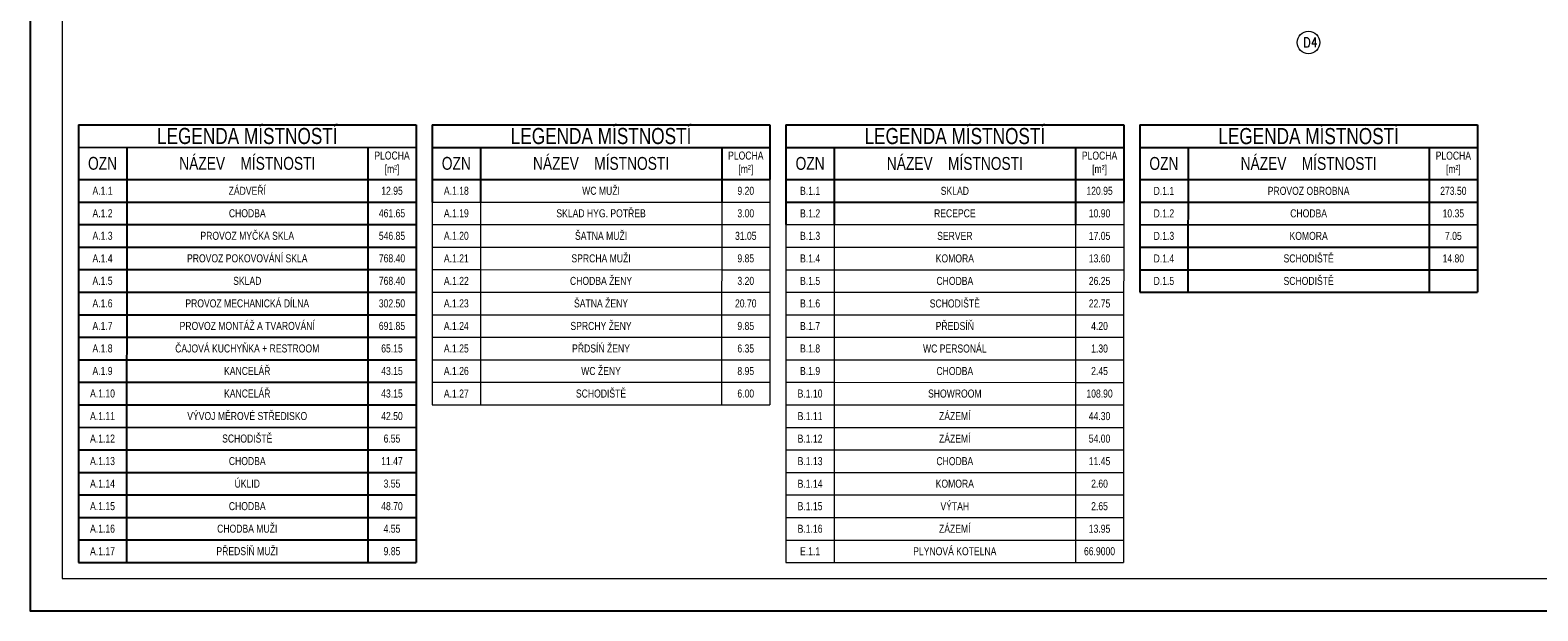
# Model space of a CAD drawing. Header units: millimetres. Extents: x 886281 to 2603493, y -207328 to 3107.
# Tile 1 of 24: x 886281 to 933159, y -196108 to -178065. Entities that reach past the tile are written whole.
import ezdxf

# ---------------------------------------------------------------- set-up
doc = ezdxf.new("R2010")
doc.units = ezdxf.units.MM
doc.header["$LTSCALE"] = 15
doc.layers.add('AA_FORMÁTY NETISK', color=40, linetype='Continuous', plot=False)
for name, color, linetype, lineweight in [('AA_FORMÁTY TISK', 7, 'Continuous', 15), ('AA_Tabulky místností', 4, 'Continuous', 13), ('ZTI-kan_st_destova', 71, 'Continuous', 50)]:
    doc.layers.add(name, color=color, linetype=linetype, lineweight=lineweight)
doc.styles.add('Popis', font='simplex.shx', dxfattribs={"width": 0.85, "height": 150})
doc.styles.get("Standard").update_dxf_attribs({"font": 'ic-simplex.shx', "width": 0.8})

# ---------------------------------------------------------------- blocks, each defined once
blk = doc.blocks.new('*T229')
at = {"layer": 'AA_Tabulky místností', "color": 0, "linetype": 'ByBlock', "lineweight": -2}
for p, q in [((0, 0), (1500, 0)), ((0, 0), (0, -700)), ((1500, 0), (9000, -1)), ((9000, -1), (10500, -1)), ((10500, -1), (10500, -701)), ((0, -700), (1500, -700)), ((0, -700), (0, -1700)), ((1500, -700), (9000, -701)), ((1500, -700), (1500, -1700)), ((9000, -701), (10500, -701)), ((9000, -701), (9000, -1701)), ((10500, -701), (10500, -1701)), ((0, -1700), (1500, -1700)), ((0, -1700), (0, -2400)), ((1500, -1700), (9000, -1701)), ((1500, -1700), (1500, -2400)), ((9000, -1701), (10500, -1701)), ((9000, -1701), (9000, -2401)), ((10500, -1701), (10500, -2401)), ((0, -2400), (1500, -2400)), ((0, -2400), (0, -3100)), ((1500, -2400), (9000, -2401)), ((1500, -2400), (1500, -3100)), ((9000, -2401), (10500, -2401)), ((9000, -2401), (9000, -3101))]:
    blk.add_line(p, q, dxfattribs=at)
at = {"layer": 'AA_Tabulky místností', "color": 0, "linetype": 'ByBlock'}
for p, q in [((10500, -2401), (10500, -3101)), ((0, -3100), (1500, -3100)), ((0, -3100), (0, -3800)), ((1500, -3100), (9000, -3101)), ((1500, -3100), (1500, -3800)), ((9000, -3101), (10500, -3101)), ((9000, -3101), (9000, -3801)), ((10500, -3101), (10500, -3801)), ((0, -3800), (1500, -3800)), ((0, -3800), (0, -4500)), ((1500, -3800), (9000, -3801)), ((1500, -3800), (1500, -4500)), ((9000, -3801), (10500, -3801)), ((9000, -3801), (9000, -4501)), ((10500, -3801), (10500, -4501)), ((0, -4500), (-1, -5200)), ((0, -4500), (1500, -4500)), ((1500, -4500), (1499, -5200)), ((1500, -4500), (9000, -4501)), ((9000, -4501), (8999, -5201)), ((9000, -4501), (10500, -4501)), ((10500, -4501), (10499, -5201)), ((-1, -5200), (1499, -5200)), ((-1, -5200), (-1, -5900)), ((1499, -5200), (8999, -5201)), ((1499, -5200), (1499, -5900)), ((8999, -5201), (10499, -5201)), ((8999, -5201), (8999, -5901)), ((10499, -5201), (10499, -5901)), ((-1, -5900), (1499, -5900)), ((-1, -5900), (-1, -6600)), ((1499, -5900), (8999, -5901)), ((1499, -5900), (1499, -6600)), ((8999, -5901), (10499, -5901)), ((8999, -5901), (8999, -6601)), ((10499, -5901), (10499, -6601)), ((-1, -6600), (1499, -6600)), ((-1, -6600), (-1, -7300)), ((1499, -6600), (8999, -6601)), ((1499, -6600), (1499, -7300)), ((8999, -6601), (10499, -6601)), ((8999, -6601), (8999, -7301)), ((10499, -6601), (10499, -7301)), ((-1, -7300), (1499, -7300)), ((-1, -7300), (-1, -8000)), ((1499, -7300), (8999, -7301)), ((1499, -7300), (1499, -8000)), ((8999, -7301), (10499, -7301)), ((8999, -7301), (8999, -8001)), ((10499, -7301), (10499, -8001)), ((-1, -8000), (1499, -8000)), ((-1, -8000), (-1, -8700)), ((1499, -8000), (8999, -8001)), ((1499, -8000), (1499, -8700)), ((8999, -8001), (10499, -8001)), ((8999, -8001), (8999, -8701)), ((10499, -8001), (10499, -8701)), ((-1, -8700), (1499, -8700)), ((-1, -8700), (-1, -9400)), ((1499, -8700), (8999, -8701)), ((1499, -8700), (1499, -9400)), ((8999, -8701), (10499, -8701)), ((8999, -8701), (8999, -9401)), ((10499, -8701), (10499, -9401)), ((-1, -9400), (1499, -9400)), ((-1, -9400), (-1, -10100)), ((1499, -9400), (8999, -9401)), ((1499, -9400), (1499, -10100)), ((8999, -9401), (10499, -9401)), ((8999, -9401), (8999, -10101)), ((10499, -9401), (10499, -10101)), ((-1, -10100), (1499, -10100)), ((-1, -10100), (-1, -10800)), ((1499, -10100), (8999, -10101)), ((1499, -10100), (1499, -10800)), ((8999, -10101), (10499, -10101)), ((8999, -10101), (8999, -10801)), ((10499, -10101), (10499, -10801)), ((-1, -10800), (1499, -10800)), ((-1, -10800), (-1, -11500)), ((1499, -10800), (8999, -10801)), ((1499, -10800), (1499, -11500)), ((8999, -10801), (10499, -10801)), ((8999, -10801), (8999, -11501)), ((10499, -10801), (10499, -11501)), ((-1, -11500), (1499, -11500)), ((-1, -11500), (-1, -12200)), ((1499, -11500), (8999, -11501)), ((1499, -11500), (1499, -12200)), ((8999, -11501), (10499, -11501)), ((8999, -11501), (8999, -12201)), ((10499, -11501), (10499, -12201)), ((-1, -12200), (1499, -12200)), ((-1, -12200), (-1, -12900)), ((1499, -12200), (8999, -12201)), ((1499, -12200), (1499, -12900)), ((8999, -12201), (10499, -12201)), ((8999, -12201), (8999, -12901)), ((10499, -12201), (10499, -12901)), ((-1, -12900), (1499, -12900)), ((-1, -12900), (-1, -13600)), ((1499, -12900), (8999, -12901)), ((1499, -12900), (1499, -13600)), ((8999, -12901), (10499, -12901)), ((8999, -12901), (8999, -13601)), ((10499, -12901), (10499, -13601)), ((-1, -13600), (1499, -13600)), ((1499, -13600), (8999, -13601)), ((8999, -13601), (10499, -13601))]:
    blk.add_line(p, q, dxfattribs=at)
at = {"layer": 'AA_Tabulky místností', "attachment_point": 5, "rotation": 359.9944}
for s, insert, char_height, width in [('LEGEND{\\Fc:\\program files\\ab studio\\cadkonplus 2018\\2018\\fonts\\ic-simplex|c238;A} MÍSTNOSTÍ', (5250, -351), 500, 10497), ('NÁZEV    MÍSTNOSTI', (5250, -1201), 400, 7497), ('PLOCHA [m²]', (9750, -1201), 250, 1497), ('OZN', (750, -1200), 400, 1497), ('B.1.1', (750, -2050), 250, 1497), ('SKLAD', (5250, -2051), 250, 7497), ('120.95', (9750, -2051), 250, 1497), ('B.1.2', (750, -2750), 250, 1497), ('RECEPCE', (5250, -2751), 250, 7497), ('10.90', (9750, -2751), 250, 1497), ('B.1.3', (750, -3450), 250, 1497), ('SERVER', (5250, -3451), 250, 7497), ('17.05', (9750, -3451), 250, 1497), ('B.1.4', (750, -4150), 250, 1497), ('KOMORA', (5250, -4151), 250, 7497), ('13.60', (9750, -4151), 250, 1497), ('B.1.5', (750, -4850), 250, 1497), ('CHODBA', (5250, -4851), 250, 7497), ('26.25', (9750, -4851), 250, 1497), ('B.1.6', (749, -5550), 250, 1497), ('SCHODIŠTĚ', (5249, -5551), 250, 7497), ('22.75', (9749, -5551), 250, 1497), ('B.1.7', (749, -6250), 250, 1497), ('PŘEDSÍŇ', (5249, -6251), 250, 7497), ('4.20', (9749, -6251), 250, 1497), ('B.1.8', (749, -6950), 250, 1497), ('WC PERSONÁL', (5249, -6951), 250, 7497), ('1.30', (9749, -6951), 250, 1497), ('B.1.9', (749, -7650), 250, 1497), ('CHODBA', (5249, -7651), 250, 7497), ('2.45', (9749, -7651), 250, 1497), ('B.1.10', (749, -8350), 250, 1497), ('SHOWROOM', (5249, -8351), 250, 7497), ('108.90', (9749, -8351), 250, 1497), ('B.1.11', (749, -9050), 250, 1497), ('ZÁZEMÍ', (5249, -9051), 250, 7497), ('44.30', (9749, -9051), 250, 1497), ('B.1.12', (749, -9750), 250, 1497), ('ZÁZEMÍ', (5249, -9751), 250, 7497), ('54.00', (9749, -9751), 250, 1497), ('B.1.13', (749, -10450), 250, 1497), ('CHODBA', (5249, -10451), 250, 7497), ('11.45', (9749, -10451), 250, 1497), ('B.1.14', (749, -11150), 250, 1497), ('KOMORA', (5249, -11151), 250, 7497), ('2.60', (9749, -11151), 250, 1497), ('B.1.15', (749, -11850), 250, 1497), ('VÝTAH', (5249, -11851), 250, 7497), ('2.65', (9749, -11851), 250, 1497), ('B.1.16', (749, -12550), 250, 1497), ('ZÁZEMÍ', (5249, -12551), 250, 7497), ('13.95', (9749, -12551), 250, 1497), ('E.1.1', (749, -13250), 250, 1497), ('PLYNOVÁ KOTELNA', (5249, -13251), 250, 7497), ('66.9000', (9749, -13251), 250, 1497)]:
    blk.add_mtext(s, dxfattribs=dict(at, insert=insert, char_height=char_height, width=width))
blk = doc.blocks.new('*T230')
at = {"layer": 'AA_Tabulky místností', "color": 0, "linetype": 'ByBlock', "lineweight": -2, "transparency": 16777216}
for p, q in [((0, 0), (-1, -5200)), ((0, 0), (10500, -1)), ((10500, -1), (10499, -5201)), ((0, -700), (10500, -701)), ((1500, -700), (1499, -5200)), ((9000, -701), (8999, -5201)), ((0, -1700), (10500, -1701)), ((0, -2400), (10500, -2401)), ((0, -3100), (10500, -3101)), ((0, -3800), (10500, -3801)), ((0, -4500), (10500, -4501)), ((-1, -5200), (10499, -5201))]:
    blk.add_line(p, q, dxfattribs=at)
at = {"layer": 'AA_Tabulky místností', "transparency": 16777216, "attachment_point": 5, "rotation": 359.9944}
for s, insert, char_height, width in [('LEGEND{\\Fc:\\program files\\ab studio\\cadkonplus 2018\\2018\\fonts\\ic-simplex|c238;A} MÍSTNOSTÍ', (5250, -351), 500, 10497), ('NÁZEV    MÍSTNOSTI', (5250, -1201), 400, 7497), ('PLOCHA [m²]', (9750, -1201), 250, 1497), ('OZN', (750, -1200), 400, 1497), ('D.1.1', (750, -2050), 250, 1497), ('PROVOZ OBR{\\Fc:\\program files\\ab studio\\cadkonplus 2018\\2018\\fonts\\ic-simplex|c238;O}BNA', (5250, -2051), 250, 7497), ('273.50', (9750, -2051), 250, 1497), ('D.1.2', (750, -2750), 250, 1497), ('CHODBA', (5250, -2751), 250, 7497), ('10.35', (9750, -2751), 250, 1497), ('D.1.3', (750, -3450), 250, 1497), ('KOMORA', (5250, -3451), 250, 7497), ('7.05', (9750, -3451), 250, 1497), ('D.1.4', (750, -4150), 250, 1497), ('SCHODIŠTĚ', (5250, -4151), 250, 7497), ('14.80', (9750, -4151), 250, 1497), ('SCHODIŠTĚ', (5250, -4851), 250, 7497), ('D.1.5', (750, -4850), 250, 1497)]:
    blk.add_mtext(s, dxfattribs=dict(at, insert=insert, char_height=char_height, width=width))
blk = doc.blocks.new('*T231')
at = {"layer": 'AA_Tabulky místností', "color": 0, "linetype": 'ByBlock', "lineweight": -2}
for p, q in [((0, 0), (1500, 0)), ((0, 0), (0, -700)), ((1500, 0), (9000, -1)), ((9000, -1), (10500, -1)), ((10500, -1), (10500, -701)), ((0, -700), (1500, -700)), ((0, -700), (0, -1700)), ((1500, -700), (9000, -701)), ((1500, -700), (1500, -1700)), ((9000, -701), (10500, -701)), ((9000, -701), (9000, -1701)), ((10500, -701), (10500, -1701)), ((0, -1700), (1500, -1700)), ((0, -1700), (0, -2400)), ((1500, -1700), (9000, -1701)), ((1500, -1700), (1500, -2400)), ((9000, -1701), (10500, -1701)), ((9000, -1701), (9000, -2401))]:
    blk.add_line(p, q, dxfattribs=at)
at = {"layer": 'AA_Tabulky místností', "color": 0, "linetype": 'ByBlock'}
for p, q in [((10500, -1701), (10500, -2401)), ((0, -2400), (1500, -2400)), ((0, -2400), (0, -3100)), ((1500, -2400), (9000, -2401)), ((1500, -2400), (1500, -3100)), ((9000, -2401), (10500, -2401)), ((9000, -2401), (9000, -3101)), ((10500, -2401), (10500, -3101)), ((0, -3100), (1500, -3100)), ((0, -3100), (0, -3800)), ((1500, -3100), (9000, -3101)), ((1500, -3100), (1500, -3800)), ((9000, -3101), (10500, -3101)), ((9000, -3101), (9000, -3801)), ((10500, -3101), (10500, -3801)), ((0, -3800), (1500, -3800)), ((0, -3800), (0, -4500)), ((1500, -3800), (9000, -3801)), ((1500, -3800), (1500, -4500)), ((9000, -3801), (10500, -3801)), ((9000, -3801), (9000, -4501)), ((10500, -3801), (10500, -4501)), ((0, -4500), (-1, -5200)), ((0, -4500), (1500, -4500)), ((1500, -4500), (1499, -5200)), ((1500, -4500), (9000, -4501)), ((9000, -4501), (8999, -5201)), ((9000, -4501), (10500, -4501)), ((10500, -4501), (10499, -5201)), ((-1, -5200), (1499, -5200)), ((-1, -5200), (-1, -5900)), ((1499, -5200), (8999, -5201)), ((1499, -5200), (1499, -5900)), ((8999, -5201), (10499, -5201)), ((8999, -5201), (8999, -5901)), ((10499, -5201), (10499, -5901)), ((-1, -5900), (1499, -5900)), ((-1, -5900), (-1, -6600)), ((1499, -5900), (8999, -5901)), ((1499, -5900), (1499, -6600)), ((8999, -5901), (10499, -5901)), ((8999, -5901), (8999, -6601)), ((10499, -5901), (10499, -6601)), ((-1, -6600), (1499, -6600)), ((-1, -6600), (-1, -7300)), ((1499, -6600), (8999, -6601)), ((1499, -6600), (1499, -7300)), ((8999, -6601), (10499, -6601)), ((8999, -6601), (8999, -7301)), ((10499, -6601), (10499, -7301)), ((-1, -7300), (1499, -7300)), ((-1, -7300), (-1, -8000)), ((1499, -7300), (8999, -7301)), ((1499, -7300), (1499, -8000)), ((8999, -7301), (10499, -7301)), ((8999, -7301), (8999, -8001)), ((10499, -7301), (10499, -8001)), ((-1, -8000), (1499, -8000)), ((-1, -8000), (-1, -8700)), ((1499, -8000), (8999, -8001)), ((1499, -8000), (1499, -8700)), ((8999, -8001), (10499, -8001)), ((8999, -8001), (8999, -8701)), ((10499, -8001), (10499, -8701)), ((-1, -8700), (1499, -8700)), ((1499, -8700), (8999, -8701)), ((8999, -8701), (10499, -8701))]:
    blk.add_line(p, q, dxfattribs=at)
at = {"layer": 'AA_Tabulky místností', "attachment_point": 5, "rotation": 359.9944}
for s, insert, char_height, width in [('LEGEND{\\Fc:\\program files\\ab studio\\cadkonplus 2018\\2018\\fonts\\ic-simplex|c238;A} MÍSTNOSTÍ', (5250, -351), 500, 10497), ('NÁZEV    MÍSTNOSTI', (5250, -1201), 400, 7497), ('PLOCHA [m²]', (9750, -1201), 250, 1497), ('OZN', (750, -1200), 400, 1497), ('WC MUŽI', (5250, -2051), 250, 7497), ('A.1.18', (750, -2050), 250, 1497), ('9.20', (9750, -2051), 250, 1497), ('A.1.19', (750, -2750), 250, 1497), ('SKLAD HYG. POTŘEB', (5250, -2751), 250, 7497), ('3.00', (9750, -2751), 250, 1497), ('ŠATNA MUŽI', (5250, -3451), 250, 7497), ('A.1.20', (750, -3450), 250, 1497), ('31.05', (9750, -3451), 250, 1497), ('A.1.21', (750, -4150), 250, 1497), ('SPRCHA MUŽI', (5250, -4151), 250, 7497), ('9.85', (9750, -4151), 250, 1497), ('CHODBA ŽENY', (5250, -4851), 250, 7497), ('A.1.22', (750, -4850), 250, 1497), ('3.20', (9750, -4851), 250, 1497), ('A.1.23', (749, -5550), 250, 1497), ('ŠATNA ŽENY ', (5249, -5551), 250, 7497), ('20.70', (9749, -5551), 250, 1497), ('A.1.24', (749, -6250), 250, 1497), ('SPRCHY ŽENY', (5249, -6251), 250, 7497), ('9.85', (9749, -6251), 250, 1497), ('A.1.25', (749, -6950), 250, 1497), ('PŘDSÍŃ ŽENY', (5249, -6951), 250, 7497), ('6.35', (9749, -6951), 250, 1497), ('A.1.26', (749, -7650), 250, 1497), ('WC ŽENY', (5249, -7651), 250, 7497), ('8.95', (9749, -7651), 250, 1497), ('A.1.27', (749, -8350), 250, 1497), ('SCHODIŠTĚ', (5249, -8351), 250, 7497), ('6.00', (9749, -8351), 250, 1497)]:
    blk.add_mtext(s, dxfattribs=dict(at, insert=insert, char_height=char_height, width=width))
blk = doc.blocks.new('*T233')
at = {"layer": 'AA_Tabulky místností', "color": 0, "linetype": 'ByBlock', "lineweight": -2, "transparency": 16777216}
for p, q in [((0, 0), (-1, -13600)), ((0, 0), (10500, -1)), ((10500, -1), (10499, -13601)), ((0, -700), (10500, -701)), ((1500, -700), (1499, -13600)), ((9000, -701), (8999, -13601)), ((0, -1700), (10500, -1701)), ((0, -2400), (10500, -2401)), ((0, -3100), (10500, -3101)), ((0, -3800), (10500, -3801)), ((0, -4500), (10500, -4501)), ((-1, -5200), (10499, -5201)), ((-1, -5900), (10499, -5901)), ((-1, -6600), (10499, -6601)), ((-1, -7300), (10499, -7301)), ((-1, -8000), (10499, -8001)), ((-1, -8700), (10499, -8701)), ((-1, -9400), (10499, -9401)), ((-1, -10100), (10499, -10101)), ((-1, -10800), (10499, -10801)), ((-1, -11500), (10499, -11501)), ((-1, -12200), (10499, -12201)), ((-1, -12900), (10499, -12901)), ((-1, -13600), (10499, -13601))]:
    blk.add_line(p, q, dxfattribs=at)
at = {"layer": 'AA_Tabulky místností', "transparency": 16777216, "attachment_point": 5, "rotation": 359.9944}
for s, insert, char_height, width in [('LEGEND{\\Fc:\\program files\\ab studio\\cadkonplus 2018\\2018\\fonts\\ic-simplex|c238;A} MÍSTNOSTÍ', (5250, -351), 500, 10497), ('NÁZEV    MÍSTNOSTI', (5250, -1201), 400, 7497), ('PLOCHA [m²]', (9750, -1201), 250, 1497), ('OZN', (750, -1200), 400, 1497), ('ZÁDVE{\\Fc:\\program files\\ab studio\\cadkonplus 2018\\2018\\fonts\\ic-simplex|c238;Ř}Í', (5250, -2051), 250, 7497), ('A.1.1', (750, -2050), 250, 1497), ('12.95', (9750, -2051), 250, 1497), ('A.1.2', (750, -2750), 250, 1497), ('CHODBA', (5250, -2751), 250, 7497), ('461.65', (9750, -2751), 250, 1497), ('PROVOZ MYČKA SKLA', (5250, -3451), 250, 7497), ('A.1.3', (750, -3450), 250, 1497), ('546.85', (9750, -3451), 250, 1497), ('A.1.4', (750, -4150), 250, 1497), ('PROVOZ POKOVOVÁNÍ SKLA', (5250, -4151), 250, 7497), ('768.40', (9750, -4151), 250, 1497), ('A.1.5', (750, -4850), 250, 1497), ('SKLAD', (5250, -4851), 250, 7497), ('768.40', (9750, -4851), 250, 1497), ('A.1.6', (749, -5550), 250, 1497), ('PROVOZ MECHANICKÁ DÍLNA', (5249, -5551), 250, 7497), ('302.50', (9749, -5551), 250, 1497), ('A.1.7', (749, -6250), 250, 1497), ('PROVOZ MONTÁŽ A TVAROVÁNÍ', (5249, -6251), 250, 7497), ('691.85', (9749, -6251), 250, 1497), ('A.1.8', (749, -6950), 250, 1497), ('ČAJOVÁ KUCHYŇKA + RESTROOM', (5249, -6951), 250, 7497), ('65.15', (9749, -6951), 250, 1497), ('A.1.9', (749, -7650), 250, 1497), ('KANCELÁŘ', (5249, -7651), 250, 7497), ('43.15', (9749, -7651), 250, 1497), ('A.1.10', (749, -8350), 250, 1497), ('KANCELÁŘ', (5249, -8351), 250, 7497), ('43.15', (9749, -8351), 250, 1497), ('A.1.11', (749, -9050), 250, 1497), ('VÝVOJ MĚROVÉ STŘEDISKO', (5249, -9051), 250, 7497), ('42.50', (9749, -9051), 250, 1497), ('A.1.12', (749, -9750), 250, 1497), ('SCHODIŠTĚ', (5249, -9751), 250, 7497), ('6.55', (9749, -9751), 250, 1497), ('A.1.13', (749, -10450), 250, 1497), ('{\\Fc:\\program files\\ab studio\\cadkonplus 2018\\2018\\fonts\\ic-simplex|c238;CHODBA}', (5249, -10451), 250, 7497), ('{\\Fc:\\program files\\ab studio\\cadkonplus 2018\\2018\\fonts\\ic-simplex|c238;11.47', (9749, -10451), 250, 1497), ('A.1.14', (749, -11150), 250, 1497), ('ÚKLID', (5249, -11151), 250, 7497), ('3.55', (9749, -11151), 250, 1497), ('A.1.15', (749, -11850), 250, 1497), ('CHODBA', (5249, -11851), 250, 7497), ('48.70', (9749, -11851), 250, 1497), ('A.1.16', (749, -12550), 250, 1497), ('CHODBA MUŽI', (5249, -12551), 250, 7497), ('4.55', (9749, -12551), 250, 1497), ('A.1.17', (749, -13250), 250, 1497), ('PŘEDSÍŇ MUŽI', (5249, -13251), 250, 7497), ('9.85', (9749, -13251), 250, 1497)]:
    blk.add_mtext(s, dxfattribs=dict(at, insert=insert, char_height=char_height, width=width))

msp = doc.modelspace()

# ---------------------------------------------------------------- linework, layer by layer
at = {"layer": 'AA_FORMÁTY NETISK'}
msp.add_lwpolyline([(1005081, -112108), (886281, -112108), (886281, -196108), (1005081, -196108)], close=True, dxfattribs=at)
at = {"layer": 'AA_FORMÁTY TISK'}
msp.add_lwpolyline([(1004081, -113108), (887281, -113108), (887281, -195108), (1004081, -195108)], close=True, dxfattribs=at)
at = {"layer": 'ZTI-kan_st_destova', "lineweight": 15}
msp.add_circle((926026, -178448), 350, dxfattribs=at)

# ---------------------------------------------------------------- block references
for name, p in [('*T233', (887782, -181005)), ('*T231', (898782, -181006)), ('*T229', (909782, -181007)), ('*T230', (920782, -181008))]:
    msp.add_blockref(name, p)

# ---------------------------------------------------------------- texts
at = {"layer": 'ZTI-kan_st_destova', "lineweight": 15, "insert": (925865, -178294), "char_height": 300, "width": 4855.27, "attachment_point": 1, "style": 'Popis'}
msp.add_mtext('\\fsimplex|b0|i0|c0|p0;\\W0.85;D4', dxfattribs=at)

doc.saveas('drawing.dxf')
